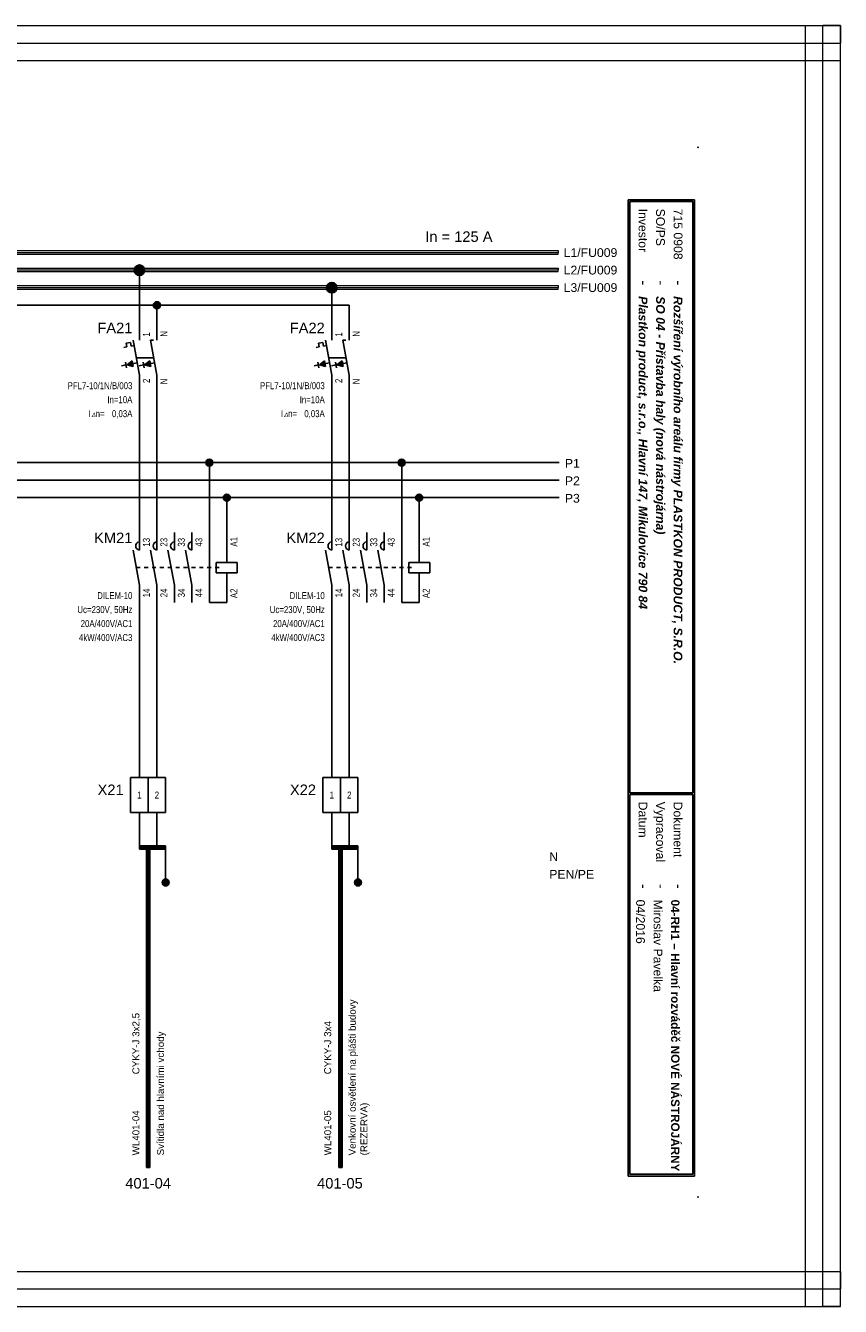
# Model space of a CAD drawing. Extents: x -1130 to 2703, y 1069 to 2560.
# Tile 3 of 31: x -122 to 111, y 1646 to 2012. Entities that reach past the tile are written whole.
import ezdxf
from ezdxf.enums import TextEntityAlignment as Align

# ---------------------------------------------------------------- set-up
doc = ezdxf.new("R2010")
doc.units = 0
doc.header["$MEASUREMENT"] = 0
doc.linetypes.add('DASHED', pattern=[0.564444, 0.282222, -0.282222])
for name, color, linetype in [('1-KRESBA', 7, 'Continuous'), ('__Bílá', 7, 'Continuous'), ('__Oranžová', 30, 'Continuous'), ('__Rudá 010', 10, 'Continuous'), ('__Svmodrá', 4, 'Continuous'), ('__Vínová 220', 220, 'Continuous'), ('__Zelená', 3, 'Continuous'), ('__Černá 250', 7, 'Continuous')]:
    doc.layers.add(name, color=color, linetype=linetype)
doc.styles.add('Arial', font='arial.ttf')
doc.styles.add('GENERATED_STYLE_1', font='arial.ttf')
doc.styles.add('GREEKC', font='greekc', dxfattribs={"width": 0.8, "height": 1.3})

# ---------------------------------------------------------------- blocks, each defined once
blk = doc.blocks.new('L0001A01')
h = blk.add_hatch(color=256)
edge = h.paths.add_edge_path()
edge.add_arc((0, 0), 1, 0, 360)
blk.add_circle((0, 0), 1)
blk = doc.blocks.new('V0109A02')
for p, q in [((0, 0), (0, 10)), ((5, 10), (0, 10)), ((5, 0), (5, 10)), ((10, 10), (5, 10)), ((10, 0), (10, 10)), ((5, 0), (0, 0)), ((10, 0), (5, 0))]:
    blk.add_line(p, q)
at = {"style": 'Arial'}
blk.add_attdef('POPIS', text='', height=3, dxfattribs=at).set_placement((-2, 5), align=Align.RIGHT)
at = {"style": 'Arial', "width": 0.8}
for tag, p in [('S1', (2.5, 5)), ('S2', (7.5, 5))]:
    blk.add_attdef(tag, text='', height=2, dxfattribs=at).set_placement(p, align=Align.MIDDLE)
blk = doc.blocks.new('V0085A01')
h = blk.add_hatch(color=256)
edge = h.paths.add_edge_path()
edge.add_arc((0, 0), 1, 0, 360)
blk.add_circle((0, 0), 1)
blk = doc.blocks.new('FEVA0810')
for p, q in [((0, 5), (0, 10)), ((5, 5), (5, 10)), ((10, 5), (10, 10)), ((15, 5), (15, 10)), ((25, 1.5), (25, 10)), ((-1.82, 5), (0, -5)), ((3.18, 5), (5, -5)), ((8.18, 5), (10, -5)), ((13.18, 5), (15, -5)), ((22, 1.5), (28, 1.5)), ((22, -1.5), (22, 1.5)), ((28, 1.5), (28, -1.5)), ((28, -1.5), (22, -1.5)), ((25, -1.5), (25, -10)), ((0, -5), (0, -10)), ((5, -5), (5, -10)), ((10, -5), (10, -10)), ((15, -5), (15, -10))]:
    blk.add_line(p, q)
at = {"linetype": 'DASHED', "ltscale": 4}
blk.add_line((-0.91, 0), (23.5, 0), dxfattribs=at)
for centre in [(0.15, 6.2), (5.15, 6.2), (10.15, 6.2), (15.15, 6.2)]:
    blk.add_arc(centre, 1.21, 97.3062, 262.6938)
at = {"style": 'Arial'}
blk.add_attdef('POPIS', text='', height=3, dxfattribs=at).set_placement((-2, 7), align=Align.RIGHT)
at = {"style": 'Arial', "width": 0.8}
for tag, p in [('NO1', (3, 6)), ('NO2', (8, 6)), ('NO3', (13, 6)), ('NO4', (18, 6)), ('A1', (28, 6))]:
    blk.add_attdef(tag, p, '', height=2, rotation=90, dxfattribs=at)
for tag, p in [('TYP', (-2, -9)), ('CÍVKA', (-2, -13)), ('AC1(PROUD)', (-2, -17)), ('AC3(VÝKON)', (-2, -21)), ('DOPLŇ1', (-2, -25)), ('DOPLŇ2', (-2, -29))]:
    blk.add_attdef(tag, text='', height=2, dxfattribs=at).set_placement(p, align=Align.RIGHT)
for tag, p in [('CO1', (3, -6)), ('CO2', (8, -6)), ('CO3', (13, -6)), ('CO4', (18, -6)), ('A2', (28, -6))]:
    blk.add_attdef(tag, text='', height=2, rotation=90, dxfattribs=at).set_placement(p, align=Align.RIGHT)
blk = doc.blocks.new('FEVA0910')
h = blk.add_hatch(color=256)
h.paths.add_polyline_path([(-1.92, -1.71), (-2.06, -0.92), (-3.5, -2)])
h.paths.add_polyline_path([(-3.5, -2), (-1.77, -2.5), (-1.92, -1.71)])
h = blk.add_hatch(color=256)
h.paths.add_polyline_path([(2.94, -0.92), (1.5, -2), (3.08, -1.71)])
h.paths.add_polyline_path([(3.08, -1.71), (1.5, -2), (3.23, -2.5)])
for p, q in [((0, 5), (0, 10)), ((5, 5), (5, 10)), ((-3.75, 4.14), (-2.56, 4.35)), ((-3.75, 4.14), (-3.57, 3.12)), ((-2.56, 4.35), (-2.38, 3.34)), ((-1.82, 5), (0, -5)), ((3.18, 5), (5, -5)), ((3.18, 5), (4, 5)), ((-4.45, 2.96), (-3.57, 3.12)), ((-2.38, 3.34), (-1.54, 3.49)), ((-0.91, 0), (4.09, 0)), ((-3.79, -2.07), (-5.07, -2.29)), ((-3.93, -1.27), (-3.65, -2.86)), ((-3.5, -2), (-2.06, -0.92)), ((-3.5, -2), (-0.64, -1.48)), ((-3.5, -2), (-1.77, -2.5)), ((-2.06, -0.92), (-1.77, -2.5)), ((1.21, -2.07), (-0.07, -2.29)), ((1.07, -1.27), (1.35, -2.86)), ((1.5, -2), (2.94, -0.92)), ((1.5, -2), (4.36, -1.48)), ((1.5, -2), (3.23, -2.5)), ((2.94, -0.92), (3.23, -2.5)), ((0, -5), (0, -10)), ((5, -5), (5, -10))]:
    blk.add_line(p, q)
at = {"style": 'Arial', "width": 0.8}
for s, p in [('I', (-14.5, -17)), ('n=', (-12.5, -17))]:
    blk.add_text(s, height=2, dxfattribs=at).set_placement(p)
at = {"style": 'GREEKC', "oblique": 10, "width": 0.8}
blk.add_text('D', height=1.3, dxfattribs=at).set_placement((-13.68, -17))
at = {"style": 'Arial'}
blk.add_attdef('POPIS', text='', height=3, dxfattribs=at).set_placement((-2, 7), align=Align.RIGHT)
at = {"style": 'Arial', "width": 0.8}
for tag, p in [('NO1', (3, 6)), ('NO2', (8, 6))]:
    blk.add_attdef(tag, p, '', height=2, rotation=90, dxfattribs=at)
for tag, p in [('TYP', (-2, -9)), ('PROUD', (-2, -13)), ('REZID', (-2, -17)), ('DOPLŇ1', (-2, -21)), ('DOPLŇ2', (-2, -25))]:
    blk.add_attdef(tag, text='', height=2, dxfattribs=at).set_placement(p, align=Align.RIGHT)
for tag, p in [('CO1', (3, -6)), ('CO2', (8, -6))]:
    blk.add_attdef(tag, text='', height=2, rotation=90, dxfattribs=at).set_placement(p, align=Align.RIGHT)
blk = doc.blocks.new('L0001A02')
at = {"linetype": 'Continuous'}
h = blk.add_hatch(color=256, dxfattribs=at)
edge = h.paths.add_edge_path()
edge.add_arc((0, 0), 1.5, 0, 360)
blk.add_circle((0, 0), 1.5)

msp = doc.modelspace()

# ---------------------------------------------------------------- linework, layer by layer
at = {"layer": '1-KRESBA'}
for p, q in [((-89.75, 1927.29), (-89.75, 1942.29)), ((-34.75, 1927.29), (-34.75, 1937.29)), ((-29.75, 1932.29), (-259.75, 1932.29)), ((-84.75, 1927.29), (-84.75, 1932.29)), ((-29.75, 1927.29), (-29.75, 1932.29)), ((-89.75, 1867.29), (-89.75, 1907.29)), ((-84.75, 1907.29), (-84.75, 1867.29)), ((-34.75, 1867.29), (-34.75, 1907.29)), ((-29.75, 1907.29), (-29.75, 1867.29)), ((-259.75, 1887.29), (30.25, 1887.29)), ((-69.75, 1847.29), (-69.75, 1887.29)), ((-14.75, 1847.29), (-14.75, 1887.29)), ((30.25, 1882.29), (-270.9, 1882.29)), ((-154.75, 1877.29), (30.25, 1877.29)), ((-64.75, 1877.29), (-64.75, 1867.29)), ((-9.75, 1877.29), (-9.75, 1867.29)), ((-89.75, 1847.29), (-89.75, 1797.29)), ((-84.75, 1847.29), (-84.75, 1797.29)), ((-64.75, 1847.29), (-69.75, 1847.29)), ((-34.75, 1847.29), (-34.75, 1797.29)), ((-29.75, 1847.29), (-29.75, 1797.29)), ((-9.75, 1847.29), (-14.75, 1847.29)), ((-89.75, 1787.29), (-89.75, 1777.29)), ((-84.75, 1787.29), (-84.75, 1777.29)), ((-34.75, 1787.29), (-34.75, 1777.29)), ((-29.75, 1787.29), (-29.75, 1777.29)), ((-89.75, 1777.79), (-89.75, 1777.29)), ((-89.75, 1777.79), (-82.25, 1777.79)), ((-89.75, 1776.79), (-89.75, 1777.29)), ((-89.75, 1777.29), (-82.25, 1777.29)), ((-89.75, 1776.79), (-82.25, 1776.79)), ((-87.75, 1685.82), (-87.75, 1777.79)), ((-87.75, 1777.79), (-87.25, 1777.79)), ((-87.25, 1685.82), (-87.25, 1777.79)), ((-86.75, 1777.79), (-87.25, 1777.79)), ((-86.75, 1685.82), (-86.75, 1777.79)), ((-82.25, 1777.79), (-82.25, 1777.29)), ((-82.25, 1777.29), (-82.25, 1767.29)), ((-82.25, 1776.79), (-82.25, 1777.29)), ((-34.75, 1777.79), (-34.75, 1777.29)), ((-34.75, 1777.79), (-27.25, 1777.79)), ((-34.75, 1776.79), (-34.75, 1777.29)), ((-34.75, 1777.29), (-27.25, 1777.29)), ((-34.75, 1776.79), (-27.25, 1776.79)), ((-32.75, 1685.82), (-32.75, 1777.79)), ((-32.75, 1777.79), (-32.25, 1777.79)), ((-32.25, 1685.82), (-32.25, 1777.79)), ((-31.75, 1777.79), (-32.25, 1777.79)), ((-31.75, 1685.82), (-31.75, 1777.79)), ((-27.25, 1777.79), (-27.25, 1777.29)), ((-27.25, 1777.29), (-27.25, 1767.29)), ((-27.25, 1776.79), (-27.25, 1777.29)), ((-87.75, 1685.82), (-87.25, 1685.82)), ((-86.75, 1685.82), (-87.25, 1685.82)), ((-32.75, 1685.82), (-32.25, 1685.82)), ((-31.75, 1685.82), (-32.25, 1685.82))]:
    msp.add_line(p, q, dxfattribs=at)
at = {"layer": '__Bílá'}
for p, q in [((69, 1962.39), (50, 1962.39)), ((50, 1962.39), (50, 1683.39)), ((69, 1962.39), (69, 1683.39)), ((68.5, 1961.89), (50.5, 1961.89)), ((50.5, 1961.89), (50.5, 1792.89)), ((68.5, 1961.89), (68.5, 1792.89)), ((68.5, 1792.89), (50.5, 1792.89)), ((68.5, 1792.39), (50.5, 1792.39)), ((50.5, 1792.39), (50.5, 1683.89)), ((68.5, 1792.39), (68.5, 1683.89)), ((50, 1683.39), (69, 1683.39)), ((50.5, 1683.89), (68.5, 1683.89))]:
    msp.add_line(p, q, dxfattribs=at)
for p in [(70, 1977.39), (70, 1677.39)]:
    msp.add_point(p, dxfattribs=at)
at = {"layer": '__Oranžová', "lineweight": 0}
for p, q in [((-320, 1947.89), (30, 1947.89)), ((30, 1947.89), (30, 1947.39)), ((-320, 1947.39), (30, 1947.39)), ((-320, 1946.89), (30, 1946.89)), ((30, 1946.89), (30, 1947.39)), ((-320, 1942.89), (30, 1942.89)), ((-320, 1942.39), (30, 1942.39)), ((-320, 1941.89), (30, 1941.89)), ((30, 1942.89), (30, 1942.39)), ((30, 1941.89), (30, 1942.39)), ((-320, 1937.89), (30, 1937.89)), ((-320, 1937.39), (30, 1937.39)), ((-320, 1936.89), (30, 1936.89)), ((30, 1937.89), (30, 1937.39)), ((30, 1936.89), (30, 1937.39))]:
    msp.add_line(p, q, dxfattribs=at)
at = {"layer": '__Vínová 220', "lineweight": 0}
for p, q in [((-385.71, 2012.21), (110.69, 2012.21)), ((100.69, 1646.13), (100.69, 2012.21)), ((100.69, 2012.21), (105.69, 2012.21)), ((105.69, 1646.13), (105.69, 2012.21)), ((110.69, 2012.21), (105.69, 2012.21)), ((110.69, 2012.21), (110.69, 2007.21)), ((110.69, 1646.13), (110.69, 2012.21)), ((-385.71, 2007.21), (110.69, 2007.21)), ((110.69, 2002.21), (110.69, 2007.21)), ((-385.71, 2002.21), (110.69, 2002.21)), ((-385.71, 1656.13), (110.69, 1656.13)), ((110.69, 1656.13), (110.69, 1651.13)), ((-385.71, 1651.13), (110.69, 1651.13)), ((110.69, 1646.13), (110.69, 1651.13)), ((-385.71, 1646.13), (110.69, 1646.13)), ((100.69, 1646.13), (105.69, 1646.13)), ((110.69, 1646.13), (105.69, 1646.13))]:
    msp.add_line(p, q, dxfattribs=at)

# ---------------------------------------------------------------- block references
at = {"color": 250, "linetype": 'Continuous'}
for p in [(-82.25, 1767.29), (-27.25, 1767.29)]:
    msp.add_blockref('V0085A01', p, dxfattribs=at)
at = {"layer": '1-KRESBA'}
for p in [(-89.75, 1942.29), (-34.75, 1937.29)]:
    msp.add_blockref('L0001A02', p, dxfattribs=at)
at = {"layer": '1-KRESBA', "color": 250, "linetype": 'Continuous'}
for p in [(-84.75, 1932.29), (-69.75, 1887.29), (-14.75, 1887.29), (-64.75, 1877.29), (-9.75, 1877.29)]:
    msp.add_blockref('L0001A01', p, dxfattribs=at)
at = {"layer": '__Černá 250'}
for name, p, values in [('FEVA0910', (-89.75, 1917.29), {'POPIS': 'FA21', 'TYP': 'PFL7-10/1N/B/003', 'PROUD': 'In=10A', 'REZID': '0,03A', 'CO1': '2', 'NO1': '1', 'CO2': 'N', 'NO2': 'N'}), ('FEVA0910', (-34.75, 1917.29), {'POPIS': 'FA22', 'TYP': 'PFL7-10/1N/B/003', 'PROUD': 'In=10A', 'REZID': '0,03A', 'CO1': '2', 'NO1': '1', 'CO2': 'N', 'NO2': 'N'}), ('FEVA0810', (-89.75, 1857.29), {'POPIS': 'KM21', 'TYP': 'DILEM-10', 'CÍVKA': 'Uc=230V, 50Hz', 'AC1(PROUD)': '20A/400V/AC1', 'AC3(VÝKON)': '4kW/400V/AC3', 'CO1': '14', 'NO1': '13', 'CO2': '24', 'NO2': '23', 'CO3': '34', 'NO3': '33', 'CO4': '44', 'NO4': '43', 'A1': 'A1', 'A2': 'A2'}), ('FEVA0810', (-34.75, 1857.29), {'POPIS': 'KM22', 'TYP': 'DILEM-10', 'CÍVKA': 'Uc=230V, 50Hz', 'AC1(PROUD)': '20A/400V/AC1', 'AC3(VÝKON)': '4kW/400V/AC3', 'CO1': '14', 'NO1': '13', 'CO2': '24', 'NO2': '23', 'CO3': '34', 'NO3': '33', 'CO4': '44', 'NO4': '43', 'A1': 'A1', 'A2': 'A2'}), ('V0109A02', (-92.25, 1787.29), {'POPIS': 'X21', 'S1': '1', 'S2': '2'}), ('V0109A02', (-37.25, 1787.29), {'POPIS': 'X22', 'S1': '1', 'S2': '2'})]:
    msp.add_blockref(name, p, dxfattribs=at).add_auto_attribs(values)

# ---------------------------------------------------------------- texts
at = {"layer": '1-KRESBA', "color": 4, "linetype": 'Continuous', "style": 'Arial'}
msp.add_text('In = 125 A', height=3, dxfattribs=at).set_placement((-8, 1950.39))
at = {"layer": '1-KRESBA', "style": 'Arial'}
for s, p in [('P1', (31.91, 1885.85)), ('P2', (31.91, 1880.85)), ('P3', (31.91, 1875.85))]:
    msp.add_text(s, height=2.5, dxfattribs=at).set_placement(p)
at = {"layer": '__Bílá', "style": 'Arial'}
for s, height, p in [('Investor', 2.5, (53, 1959.89)), ('SO/PS', 2.5, (58, 1959.89)), ('-', 3, (53, 1939.39)), ('-', 3, (58, 1939.39)), ('-', 3, (63, 1939.39)), ('Vypracoval', 2.5, (58, 1790.39)), ('Datum', 2.5, (53, 1790.39)), ('Dokument', 2.5, (63, 1790.39)), ('-', 3, (53, 1766.89)), ('-', 3, (58, 1766.89)), ('-', 3, (63, 1766.89))]:
    msp.add_text(s, height=height, rotation=270, dxfattribs=at).set_placement(p)
at = {"layer": '__Oranžová', "lineweight": 0, "style": 'Arial'}
for s, p in [('L1/FU009', (31.57, 1946.08)), ('L2/FU009', (31.57, 1941.08)), ('L3/FU009', (31.57, 1936.08))]:
    msp.add_text(s, height=2.5, dxfattribs=at).set_placement(p)
at = {"layer": '__Rudá 010', "style": 'Arial'}
for s, p in [('CYKY-J 3x2,5', (-89.75, 1712.46)), ('CYKY-J 3x4', (-34.91, 1712.46)), ('WL401-04', (-89.75, 1689.29)), ('WL401-05', (-34.91, 1689.29))]:
    msp.add_text(s, height=2, rotation=90, dxfattribs=at).set_placement(p)
at = {"layer": '__Rudá 010', "style": 'GENERATED_STYLE_1'}
for s, p in [('401-04', (-87.25, 1679.82)), ('401-05', (-32.41, 1679.82))]:
    msp.add_text(s, height=3, dxfattribs=at).set_placement(p, align=Align.CENTER)
at = {"layer": '__Rudá 010', "char_height": 2, "width": 62.8406, "attachment_point": 1, "rotation": 90, "style": 'Arial'}
for s, insert in [('Venkovní osvětlení na plášti budovy\\P(REZERVA)', (-29.88, 1689.29)), ('Svítidla nad hlavními vchody', (-84.72, 1689.29))]:
    msp.add_mtext(s, dxfattribs=dict(at, insert=insert))
at = {"layer": '__Svmodrá', "linetype": 'Continuous', "style": 'Arial'}
msp.add_text('N', height=2.5, dxfattribs=at).set_placement((27.46, 1773.39))
at = {"layer": '__Vínová 220', "char_height": 2.5, "attachment_point": 7, "rotation": 270, "style": 'Arial'}
for s, insert in [('715 0908\\P', (63, 1959.89)), ('{\\fArial|b1|i1|c238|p34;Plastkon product, s.r.o., Hlavní 147, Mikulovice 790 84}', (52.25, 1934.89)), ('{\\fArial|b1|i1|c238|p34;SO 04 - Přístavba haly (nová nástrojárna)}', (57.25, 1934.89)), ('{\\fArial|b1|i1|c238|p34;Rozšíření výrobního areálu firmy PLASTKON PRODUCT, S.R.O.}', (62.25, 1934.89)), ('04/2016\\P', (52.25, 1762.39)), ('Miroslav Pavelka', (57.25, 1762.39)), ('{\\fArial|b1|i0|c238|p34;\\H0.96x;04-RH1 – Hlavní rozváděč NOVÉ NÁSTROJÁRNY}\\P', (62.25, 1762.39))]:
    msp.add_mtext(s, dxfattribs=dict(at, insert=insert))
at = {"layer": '__Zelená', "linetype": 'Continuous', "style": 'Arial'}
msp.add_text('PEN/PE', height=2.5, dxfattribs=at).set_placement((27.46, 1768.39))

doc.saveas('drawing.dxf')
